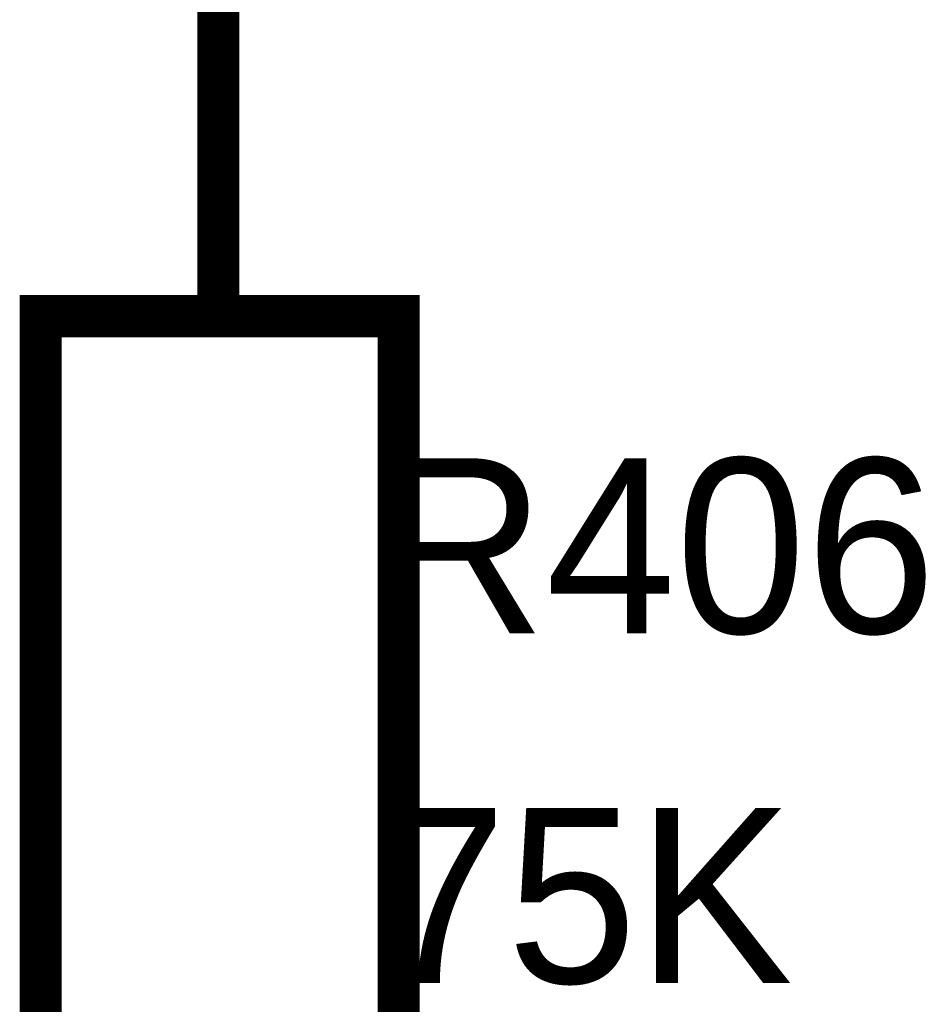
# Model space of a CAD drawing. Header units: inches. Extents: x 0 to 292, y 0 to 193.
# Tile 72 of 189: x 121.21 to 127.6, y 93.72 to 100.74. Entities that reach past the tile are written whole.
import ezdxf

# ---------------------------------------------------------------- set-up
doc = ezdxf.new("R2010")
doc.units = ezdxf.units.IN
doc.layers.add('Sheet', color=255, linetype='Continuous')

msp = doc.modelspace()

# ---------------------------------------------------------------- linework, layer by layer
at = {"layer": 'Sheet'}
msp.add_lwpolyline([(122.6306, 98.625, 0.2997, 0.2997, 0), (122.6306, 101.1589, 0.2997, 0.2997, 0)], format="xyseb", dxfattribs=at)
for points in [[(121.3641, 98.625, 0.2997, 0.2997, 0), (123.9165, 98.625, 0.2997, 0.2997, 0), (123.9165, 91.004, 0.2997, 0.2997, 0), (121.3641, 91.004, 0.2997, 0.2997, 0), (121.3641, 98.625, 0.2997, 0.2997, 0)], [(121.3641, 98.625, 0.0991, 0.0991, 0), (121.3641, 91.004, 0.0991, 0.0991, 0), (123.9165, 91.004, 0.0991, 0.0991, 0), (123.9165, 98.625, 0.0991, 0.0991, 0), (121.3641, 98.625, 0.0991, 0.0991, 0), (121.3641, 98.625, 0.0991, 0.0991, 0)]]:
    msp.add_lwpolyline(points, format="xyseb", close=True, dxfattribs=at)

# ---------------------------------------------------------------- texts
for s, p in [('R406', (123.7606, 96.3641)), ('75K', (123.7606, 93.8692))]:
    msp.add_text(s, height=1.24743, dxfattribs=at).set_placement(p)

doc.saveas('drawing.dxf')
